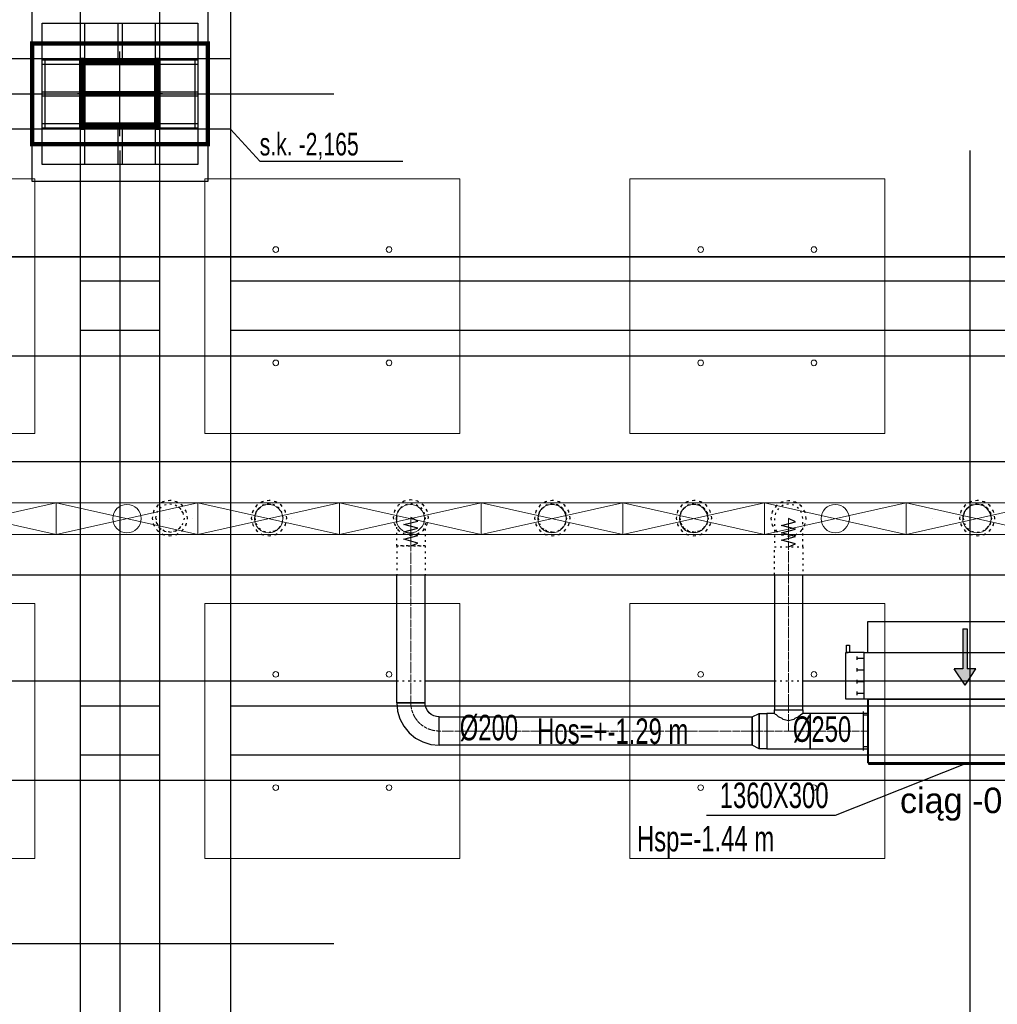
# Model space of a CAD drawing. Header units: centimetres. Extents: x -228435 to 46820, y -89367 to 152985.
# Tile 28 of 252: x -47247 to -40346, y 10570 to 17524. Entities that reach past the tile are written whole.
import ezdxf
from ezdxf.enums import TextEntityAlignment as Align

# ---------------------------------------------------------------- set-up
doc = ezdxf.new("R2010")
doc.units = ezdxf.units.CM
doc.header["$LTSCALE"] = 50
for name, pattern in [('01-103-Went PP_poziom-0_5$0$DASHDOT', [25.4, 12.7, -6.35, 0, -6.35]), ('CADVENT_CENTERLINE', [9.9, 7.4, -1, 0.5, -1]), ('CADVENT_HIDDEN', [0.8, 0.25, -0.55]), ('Kondygnacja  -0_5$0$HIDDEN', [9.525, 6.35, -3.175]), ('Kondygnacja  -0_5$0$HIDDEN2', [4.7625, 3.175, -1.5875]), ('Osie rzutów$0$DASHDOT2', [12.7, 6.35, -3.175, 0, -3.175])]:
    doc.linetypes.add(name, pattern=pattern)
for name, color, linetype in [('01-103-Went PP_poziom-0_5$0$L_Nawiew', 3, 'Continuous'), ('01-103-Went PP_poziom-0_5$0$L_oś symetrii', 7, 'Continuous'), ('bgde-nawiewEXP', 1, 'Continuous'), ('bgde-nawiewHIDDEN', 1, 'Continuous'), ('bgde-tekst', 7, 'Continuous'), ('bgde-wywiewSOL', 5, 'Continuous'), ('Kondygnacja  -0_5$0$ARCH_GK', 8, 'Continuous'), ('Kondygnacja  -0_5$0$ARCH_KONSTR_POWYŻEJ RZUTU', 8, 'Kondygnacja  -0_5$0$HIDDEN'), ('Kondygnacja  -0_5$0$ARCH_KONSTR_POWYŻEJ RZUTU_IST', 8, 'Kondygnacja  -0_5$0$HIDDEN2'), ('Kondygnacja  -0_5$0$ARCH_KONSTRUKCJA_NIEWIDOCZNA', 8, 'Continuous'), ('Kondygnacja  -0_5$0$ARCH_OKŁADZINA', 8, 'Continuous'), ('Kondygnacja  -0_5$0$ARCH_SŁUPY', 8, 'Continuous'), ('Osie rzutów$0$ARCH_INFO_OSIE_IST', 8, 'Osie rzutów$0$DASHDOT2'), ('Osie rzutów$0$ARCH_INFO_OSIE_OPISY_IST', 8, 'Continuous')]:
    doc.layers.add(name, color=color, linetype=linetype)
for name, color, linetype, lineweight in [('bgde-nawiewCEN', 7, 'Continuous', 13), ('bgde_AJ_specyfikacja', 2, 'Continuous', 30), ('bgde_nawiewnik', 11, 'Continuous', 5), ('SU Lampy kwadratowe  -05$0$ARCH_SUFITY_PODWIESZANE', 8, 'Continuous', 9)]:
    doc.layers.add(name, color=color, linetype=linetype, lineweight=lineweight)
doc.styles.add('Kondygnacja  -0_5$0$BIKTS', font='bikromsw.shx', dxfattribs={"width": 0.8})
pattern_1 = [(45, (-1133.3117, -3177.9858), (-0.6735192, 0.6735192), [])]

# ---------------------------------------------------------------- blocks, each defined once
blk = doc.blocks.new('Osie rzutów')
at = {"layer": 'Osie rzutów$0$ARCH_INFO_OSIE_IST', "ltscale": 10}
for p, q in [((7460, 12510), (7460, 4623.26)), ((8060, 12510), (8060, 4623.26)), ((7460, 6170), (7460, 6230)), ((4436.04, 6200), (15156.54, 6200)), ((7490, 6200), (7430, 6200)), ((4436.04, 5600), (15156.54, 5600))]:
    blk.add_line(p, q, dxfattribs=at)
blk = doc.blocks.new('SU Lampy kwadratowe  -05$0$moduł sufitu')
at = {"layer": 'SU Lampy kwadratowe  -05$0$ARCH_SUFITY_PODWIESZANE'}
for points in [[(60, -60), (240, -60), (240, -240), (60, -240)], [(360, -60), (540, -60), (540, -240), (360, -240)], [(60, -360), (240, -360), (240, -540), (60, -540)], [(360, -360), (540, -360), (540, -540), (360, -540)]]:
    blk.add_lwpolyline(points, close=True, dxfattribs=at)
for centre in [(110, -110), (190, -110), (410, -110), (490, -110), (110, -190), (190, -190), (410, -190), (490, -190), (110, -410), (190, -410), (410, -410), (490, -410), (110, -490), (190, -490), (410, -490), (490, -490)]:
    blk.add_circle(centre, 2, dxfattribs=at)
blk = doc.blocks.new('SU Lampy kwadratowe  -05')
at = {"layer": 'SU Lampy kwadratowe  -05$0$ARCH_SUFITY_PODWIESZANE'}
for points in [[(7520, 6140), (7700, 6140), (7700, 5960), (7520, 5960)], [(7820, 6140), (8000, 6140), (8000, 5960), (7820, 5960)], [(7520, 5840), (7700, 5840), (7700, 5660), (7520, 5660)], [(7820, 5840), (8000, 5840), (8000, 5660), (7820, 5660)]]:
    blk.add_lwpolyline(points, close=True, dxfattribs=at)
for centre in [(7570, 6090), (7650, 6090), (7870, 6090), (7950, 6090), (7570, 6010), (7650, 6010), (7870, 6010), (7950, 6010), (7570, 5790), (7650, 5790), (7870, 5790), (7950, 5790), (7570, 5710), (7650, 5710), (7870, 5710), (7950, 5710)]:
    blk.add_circle(centre, 2, dxfattribs=at)
blk.add_blockref('SU Lampy kwadratowe  -05$0$moduł sufitu', (6860, 6200), dxfattribs=at)
blk = doc.blocks.new('Kondygnacja  -0_5$0$słup_prostokąt')
at = {"layer": 'Kondygnacja  -0_5$0$ARCH_SŁUPY', "lineweight": 40}
h = blk.add_hatch(dxfattribs=at)
h.set_pattern_fill('ANSI31', color=256, scale=0.3, style=0)
h.set_pattern_definition(pattern_1)
h.paths.add_polyline_path([(36, 34), (39, 34), (39, 84), (36, 84)])
h = blk.add_hatch(dxfattribs=at)
h.set_pattern_fill('ANSI31', color=256, scale=0.3, style=0)
h.set_pattern_definition(pattern_1)
h.paths.add_polyline_path([(89, 34), (92, 34), (92, 84), (89, 84)])
h = blk.add_hatch(dxfattribs=at)
h.set_pattern_fill('ANSI31', color=256, scale=0.3, style=0)
h.set_pattern_definition(pattern_1)
h.paths.add_polyline_path([(89, 80), (89, 83), (39, 83), (39, 80)])
h = blk.add_hatch(dxfattribs=at)
h.set_pattern_fill('ANSI31', color=256, scale=0.3, style=0)
h.set_pattern_definition(pattern_1)
h.paths.add_polyline_path([(89, 57.5), (89, 60.5), (39, 60.5), (39, 57.5)])
h = blk.add_hatch(dxfattribs=at)
h.set_pattern_fill('ANSI31', color=256, scale=0.3, style=0)
h.set_pattern_definition(pattern_1)
h.paths.add_polyline_path([(89, 35), (89, 38), (39, 38), (39, 35)])
at = {"layer": 'Kondygnacja  -0_5$0$ARCH_KONSTRUKCJA_NIEWIDOCZNA'}
blk.add_lwpolyline([(119, 109), (119, 9), (9, 9), (9, 109)], close=True, dxfattribs=at)
for points in [[(36, 109), (36, 84)], [(39, 109), (39, 84)], [(62.5, 109), (62.5, 83)], [(65.5, 109), (65.5, 83)], [(89, 109), (89, 84)], [(92, 109), (92, 84)], [(9, 83), (36, 83)], [(9, 80), (36, 80)], [(92, 83), (119, 83)], [(92, 80), (119, 80)], [(9, 60.5), (36, 60.5)], [(9, 57.5), (36, 57.5)], [(92, 60.5), (119, 60.5)], [(92, 57.5), (119, 57.5)], [(9, 38), (36, 38)], [(9, 35), (36, 35)], [(62.5, 35), (62.5, 9)], [(65.49, 35), (65.49, 9)], [(92, 38), (119, 38)], [(92, 35), (119, 35)], [(36, 34), (36, 9)], [(39, 34), (39, 9)], [(89, 34), (89, 9)], [(92, 34), (92, 9)]]:
    blk.add_lwpolyline(points, dxfattribs=at)
at = {"layer": 'Kondygnacja  -0_5$0$ARCH_OKŁADZINA'}
blk.add_lwpolyline([(2, 121), (126, 121), (126, -3), (2, -3)], close=True, dxfattribs=at)
at = {"layer": 'Kondygnacja  -0_5$0$ARCH_SŁUPY', "lineweight": 40}
for p, q in [((39, 60.5), (89, 60.5)), ((89, 57.5), (39, 57.5))]:
    blk.add_line(p, q, dxfattribs=at)
at = {"layer": 'Kondygnacja  -0_5$0$ARCH_SŁUPY', "lineweight": 30, "const_width": 3}
blk.add_lwpolyline([(2, 94.5), (126, 94.5), (126, 23.5), (2, 23.5)], close=True, dxfattribs=at)
at = {"layer": 'Kondygnacja  -0_5$0$ARCH_SŁUPY', "lineweight": 40}
for points in [[(36, 84), (39, 84), (39, 34), (36, 34)], [(89, 84), (92, 84), (92, 34), (89, 34)]]:
    blk.add_lwpolyline(points, close=True, dxfattribs=at)
for points in [[(89, 83), (39, 83)], [(39, 80), (89, 80)], [(89, 38), (39, 38)], [(39, 35), (89, 35)]]:
    blk.add_lwpolyline(points, dxfattribs=at)
blk = doc.blocks.new('Kondygnacja  -0_5$0$konstrukcja istniejąca -0.5')
at = {"layer": 'Kondygnacja  -0_5$0$ARCH_KONSTR_POWYŻEJ RZUTU_IST', "ltscale": 10}
for p, q in [((7432, 7375), (7432, 6225)), ((7432, 6175), (7432, 5025))]:
    blk.add_line(p, q, dxfattribs=at)
for points in [[(7488, 7375), (7488, 6225)], [(7538, 7375), (7538, 6225)], [(7538, 6175), (7382, 6175), (7382, 6225), (7538, 6225), (7538, 6175)], [(7488, 6175), (7488, 5025)], [(7538, 6175), (7538, 5025)], [(7432, 6067.89), (7488, 6067.89)], [(7538, 6067.89), (8582, 6067.89)], [(7488, 6032.89), (7432, 6032.89)], [(8582, 6032.89), (7538, 6032.89)], [(7432, 5767.89), (7488, 5767.89)], [(7538, 5767.89), (8582, 5767.89)], [(7488, 5732.89), (7432, 5732.89)], [(8582, 5732.89), (7538, 5732.89)]]:
    blk.add_lwpolyline(points, dxfattribs=at)
at = {"layer": 'Kondygnacja  -0_5$0$ARCH_KONSTR_POWYŻEJ RZUTU_IST', "ltscale": 10, "elevation": 0}
for points in [[(7407, 6225), (7407, 6175)], [(7513, 6225), (7513, 6175)]]:
    blk.add_lwpolyline(points, dxfattribs=at)
at = {"layer": 'Kondygnacja  -0_5$0$ARCH_KONSTR_POWYŻEJ RZUTU_IST'}
blk.add_lwpolyline([(7538, 6175), (7558.68, 6152.53), (7659.84, 6152.53)], dxfattribs=at)
at = {"layer": 'Kondygnacja  -0_5$0$ARCH_KONSTR_POWYŻEJ RZUTU_IST', "style": 'Kondygnacja  -0_5$0$BIKTS', "width": 0.7}
blk.add_text('s.k. -2,165', height=16, dxfattribs=at).set_placement((7558.68, 6156.46))
blk = doc.blocks.new('*a405')
at = {"layer": 'bgde-tekst'}
blk.add_line((0, 0), (911, 0), dxfattribs=at)
blk = doc.blocks.new('*U508')
at = {"layer": '01-103-Went PP_poziom-0_5$0$L_oś symetrii', "linetype": '01-103-Went PP_poziom-0_5$0$DASHDOT', "lineweight": -3}
blk.add_line((0, 0, 0), (0, 0), dxfattribs=at)
blk = doc.blocks.new('A$C066D7839')
at = {"layer": 'bgde_nawiewnik'}
for p, q in [((-50, -11.15), (-50, 11.15)), ((-50, 11.15), (50, 11.15)), ((-50, -11.15), (50, 11.15)), ((50, -11.15), (-50, 11.15)), ((50, 11.15), (50, -11.15)), ((50, -11.15), (-50, -11.15))]:
    blk.add_line(p, q, dxfattribs=at)
blk.add_circle((0, 0), 10, dxfattribs=at)
blk = doc.blocks.new('*U502')
at = {"layer": '01-103-Went PP_poziom-0_5$0$L_oś symetrii', "linetype": '01-103-Went PP_poziom-0_5$0$DASHDOT', "lineweight": -3}
blk.add_line((0, 0, 0), (0, 0), dxfattribs=at)
blk = doc.blocks.new('A$C5B3E7367')
at = {"layer": '01-103-Went PP_poziom-0_5$0$L_Nawiew'}
h = blk.add_hatch(color=256, dxfattribs=at)
h.paths.add_polyline_path([(215, 704), (215, 674), (331.7, 674), (331.7, 612.1), (445.9, 689), (331.7, 765.9), (331.7, 704)])
h.paths.add_polyline_path([(48.3, 704), (48.3, 674), (215, 674), (215, 704)])
for p, q in [((215, 1400), (215, 1530)), ((545, 1530), (215, 1530)), ((215, 1530), (215, 1515)), ((545, 1400), (545, 1530)), ((215, 1525), (165, 1525)), ((165, 1525), (165, 1505)), ((165, 1505), (215, 1505)), ((545, 1400), (215, 1400)), ((215, 1400), (215, 1378)), ((243.8, 1452), (268.8, 1452)), ((256.2, 1452), (256.2, 1400)), ((326.2, 1452), (351.2, 1452)), ((338.8, 1452), (338.8, 1400)), ((408.8, 1452), (433.8, 1452)), ((421.2, 1452), (421.2, 1400)), ((491.2, 1452), (516.2, 1452)), ((503.8, 1452), (503.8, 1400)), ((545, 0), (545, 1400)), ((0, 1378), (215, 1378)), ((0, 0), (0, 1378)), ((215, 1378), (215, 0)), ((445.9, 689), (331.7, 765.9)), ((331.7, 704), (331.7, 765.9)), ((48.3, 704), (331.7, 704)), ((48.3, 704), (48.3, 674)), ((48.3, 674), (331.7, 674)), ((445.9, 689), (331.7, 612.1)), ((331.7, 612.1), (331.7, 674)), ((215, 0), (0, 0)), ((215, 0), (545, 0))]:
    blk.add_line(p, q, dxfattribs=at)
blk = doc.blocks.new('A$C53CA46B8')
at = {"layer": 'bgde-wywiewSOL'}
for p, q in [((112.9, 511.1), (-162.1, 511.1)), ((-137.1, 481.1), (-137.1, 511.1)), ((87.9, 481.1), (87.9, 511.1)), ((200.4, 481.1), (-249.6, 481.1)), ((-249.6, 481.1), (-249.6, -878.9)), ((200.4, 481.1), (200.4, -878.9)), ((200.4, -878.9), (-249.6, -878.9)), ((-137.1, -878.9), (-137.1, -908.9)), ((87.9, -878.9), (87.9, -908.9)), ((112.9, -908.9), (-162.1, -908.9))]:
    blk.add_line(p, q, dxfattribs=at)
at = {"layer": '01-103-Went PP_poziom-0_5$0$L_Nawiew'}
blk.add_blockref('A$C5B3E7367', (-794.6, -893.9), dxfattribs=at)

msp = doc.modelspace()

# ---------------------------------------------------------------- linework, layer by layer
at = {"layer": '01-103-Went PP_poziom-0_5$0$L_Nawiew'}
msp.add_line((-40804.39, 14003.947, 1005), (-40804.39, 14003.947, 1920), dxfattribs=at)
at = {"layer": 'bgde-nawiewCEN', "linetype": 'CADVENT_CENTERLINE', "ltscale": 0.06}
for p, q in [((-44486.025, 14007.562), (-44486.025, 14007.088)), ((-44486.025, 14007.088), (-44486.025, 14005.962)), ((-44486.025, 14005.962), (-44486.025, 14003.77)), ((-44486.025, 14003.77), (-44486.025, 14000.155)), ((-44486.025, 14000.155), (-44486.025, 13994.762)), ((-44486.025, 13994.762), (-44486.025, 13987.237)), ((-44486.025, 13987.237), (-44486.025, 13977.222)), ((-44486.025, 13977.222), (-44486.025, 13964.362)), ((-41819.435, 14001.581), (-41819.435, 14001.107)), ((-41819.435, 14001.107), (-41819.435, 13999.981)), ((-41819.435, 13999.981), (-41819.435, 13997.789)), ((-41819.435, 13997.789), (-41819.435, 13994.174)), ((-41819.435, 13994.174), (-41819.435, 13988.781)), ((-41819.435, 13988.781), (-41819.435, 13981.255)), ((-41819.435, 13981.255), (-41819.435, 13971.24)), ((-44486.025, 13964.362), (-44486.025, 13948.303)), ((-44486.025, 13948.303), (-44486.025, 13928.688)), ((-44486.025, 13928.688), (-44486.025, 13905.162)), ((-41819.435, 13971.24), (-41819.435, 13958.381)), ((-41819.435, 13958.381), (-41819.435, 13942.322)), ((-41819.435, 13942.322), (-41819.435, 13922.707)), ((-41819.435, 13922.707), (-41819.435, 13899.181)), ((-44486.025, 13905.162), (-44486.025, 13877.37)), ((-44486.025, 13877.37), (-44486.025, 13826.259)), ((-41819.435, 13899.181), (-41819.435, 13871.389)), ((-41819.435, 13871.389), (-41819.435, 13820.277)), ((-44486.025, 13826.259), (-44486.025, 13807.562)), ((-44486.025, 12699.847), (-44486.025, 13807.562)), ((-41819.435, 13820.277), (-41819.435, 13801.581)), ((-41819.435, 12649.847), (-41819.435, 13801.581)), ((-41819.435, 12649.847), (-41819.435, 12499.847)), ((-42075.435, 12499.847), (-44286.025, 12499.847)), ((-41972.435, 12499.847), (-42075.435, 12499.847)), ((-41972.435, 12499.847), (-41819.435, 12499.847)), ((-41819.435, 12499.847), (-41666.435, 12499.847)), ((-41666.435, 12499.847), (-41260.054, 12499.847)), ((-41256.054, 12499.847), (-41260.054, 12499.847))]:
    msp.add_line(p, q, dxfattribs=at)
at = {"layer": 'bgde-nawiewCEN', "linetype": 'CADVENT_CENTERLINE', "ltscale": 0.06, "extrusion": (0, 0, -1)}
msp.add_arc((44286.025, 12699.847), 200, 270, 0, dxfattribs=at)
at = {"layer": 'bgde-nawiewEXP', "linetype": 'Continuous'}
for points in [[(-53927.061, 15850.001), (-25343.414, 15850.001), (-25343.414, 15150.001), (-25162.341, 15165.373), (-25012.266, 15210.898), (-24873.956, 15284.826), (-24752.726, 15384.317), (-24653.235, 15505.547), (-24579.307, 15643.857), (-24533.782, 15793.932), (-24518.41, 15974.997), (-25218.41, 15975.004), (-25220.331, 15930.495), (-25226.022, 15911.735), (-25235.264, 15894.446), (-25247.7, 15879.292), (-25262.855, 15866.855), (-25280.144, 15857.613), (-25298.904, 15851.922), (-25343.414, 15850.001)], [(-53927.061, 15150.001), (-25343.414, 15150.001), (-25343.414, 15850.001), (-53927.061, 15850.001)], [(-54602.061, 14403.947), (-12174.813, 14403.947), (-12174.813, 13603.947), (-12164.813, 13603.947), (-12164.813, 14403.947), (-12174.813, 14403.947), (-12174.813, 13603.947)], [(-54602.061, 13603.947), (-12174.813, 13603.947)], [(-44586.025, 12699.848), (-44386.025, 12699.848), (-44386.025, 13603.947)], [(-44586.025, 12699.848), (-44586.024, 13603.947)], [(-41919.435, 13603.947), (-41919.435, 12649.848), (-41719.435, 12649.848), (-41719.435, 13603.947)], [(-48104.212, 12853.743), (-44586.025, 12853.743)], [(-44386.025, 12853.743), (-41919.435, 12853.743)], [(-41719.435, 12853.743), (-39699.054, 12853.743)], [(-41919.435, 12624.847), (-41919.435, 12649.847), (-41719.435, 12649.847), (-41719.435, 12624.847)], [(-41260.054, 12374.847), (-41260.054, 12624.847), (-41256.054, 12624.847)], [(-41260.054, 12374.847), (-41256.054, 12374.847)], [(-48104.212, 12153.743), (-21795.878, 12153.743)]]:
    msp.add_lwpolyline(points, dxfattribs=at)
for points in [[(-44586.025, 12699.847), (-44580.26, 12641.32), (-44563.188, 12585.042), (-44535.465, 12533.176), (-44498.157, 12487.715), (-44452.696, 12450.407), (-44400.83, 12422.684), (-44344.552, 12405.612), (-44286.025, 12399.847), (-44286.025, 12599.847), (-44305.534, 12601.769), (-44324.293, 12607.459), (-44341.582, 12616.7), (-44356.735, 12629.137), (-44369.171, 12644.29), (-44378.412, 12661.579), (-44384.103, 12680.338), (-44386.025, 12699.847), (-44578.412, 12699.847)], [(-41256.054, 12264.847), (-39896.054, 12264.847), (-39896.054, 12274.847), (-41256.054, 12274.847), (-41256.054, 12724.847), (-39896.054, 12724.847), (-39896.054, 12274.847), (-41256.054, 12274.847)], [(-44286.024, 12399.847), (-44286.024, 12599.847), (-42075.435, 12599.847), (-42075.435, 12399.847)], [(-42075.435, 12399.847), (-42075.435, 12599.847), (-42027.278, 12624.847), (-42027.278, 12374.847)], [(-42027.278, 12374.847), (-42027.278, 12624.847), (-41972.435, 12624.847), (-41972.435, 12374.847)], [(-41972.435, 12374.847), (-41666.435, 12374.847), (-41666.435, 12624.847), (-41719.435, 12624.847), (-41727.047, 12617.235), (-41733.44, 12615.332), (-41748.724, 12600.048), (-41775.181, 12588.236), (-41781.167, 12582.25), (-41819.435, 12570.858), (-41857.703, 12582.25), (-41863.689, 12588.236), (-41890.146, 12600.048), (-41905.43, 12615.332), (-41911.823, 12617.235), (-41919.435, 12624.847), (-41972.435, 12624.847), (-41972.435, 12384.363)], [(-41666.435, 12374.847), (-41260.054, 12374.847), (-41260.054, 12624.847), (-41666.435, 12624.847), (-41666.435, 12384.363)]]:
    msp.add_lwpolyline(points, close=True, dxfattribs=at)
at = {"layer": 'bgde-nawiewHIDDEN', "linetype": 'CADVENT_HIDDEN'}
for points in [[(-46312.264, 14003.947), (-46302.749, 13956.112), (-46275.652, 13915.559), (-46235.099, 13888.462), (-46187.264, 13878.947), (-46139.428, 13888.462), (-46098.875, 13915.559), (-46071.779, 13956.112), (-46062.264, 14003.947), (-46071.779, 14051.782), (-46098.875, 14092.335), (-46139.428, 14119.432), (-46187.264, 14128.947), (-46235.099, 14119.432), (-46275.652, 14092.335), (-46302.749, 14051.782)], [(-46312.264, 14003.947), (-46302.749, 13956.112), (-46275.652, 13915.559), (-46235.099, 13888.462), (-46187.264, 13878.947), (-46139.428, 13888.462), (-46098.875, 13915.559), (-46071.779, 13956.112), (-46062.264, 14003.947), (-46071.779, 14051.782), (-46098.875, 14092.335), (-46139.428, 14119.432), (-46187.264, 14128.947), (-46235.099, 14119.432), (-46275.652, 14092.335), (-46302.749, 14051.782)], [(-45612.264, 14003.947), (-45602.749, 13956.112), (-45575.652, 13915.559), (-45535.099, 13888.462), (-45487.264, 13878.947), (-45439.428, 13888.462), (-45398.875, 13915.559), (-45371.779, 13956.112), (-45362.264, 14003.947), (-45371.779, 14051.782), (-45398.875, 14092.335), (-45439.428, 14119.432), (-45487.264, 14128.947), (-45535.099, 14119.432), (-45575.652, 14092.335), (-45602.749, 14051.782)], [(-45612.264, 14003.947), (-45602.749, 13956.112), (-45575.652, 13915.559), (-45535.099, 13888.462), (-45487.264, 13878.947), (-45439.428, 13888.462), (-45398.875, 13915.559), (-45371.779, 13956.112), (-45362.264, 14003.947), (-45371.779, 14051.782), (-45398.875, 14092.335), (-45439.428, 14119.432), (-45487.264, 14128.947), (-45535.099, 14119.432), (-45575.652, 14092.335), (-45602.749, 14051.782)], [(-44611.025, 14007.562), (-44601.509, 13959.727), (-44574.413, 13919.174), (-44533.86, 13892.077), (-44486.025, 13882.562), (-44438.189, 13892.077), (-44397.636, 13919.174), (-44370.54, 13959.727), (-44361.025, 14007.562), (-44370.54, 14055.398), (-44397.636, 14095.951), (-44438.189, 14123.047), (-44486.025, 14132.562), (-44533.86, 14123.047), (-44574.413, 14095.951), (-44601.509, 14055.398)], [(-44611.025, 14007.562), (-44601.509, 13959.727), (-44574.413, 13919.174), (-44533.86, 13892.077), (-44486.025, 13882.562), (-44438.189, 13892.077), (-44397.636, 13919.174), (-44370.54, 13959.727), (-44361.025, 14007.562), (-44370.54, 14055.398), (-44397.636, 14095.951), (-44438.189, 14123.047), (-44486.025, 14132.562), (-44533.86, 14123.047), (-44574.413, 14095.951), (-44601.509, 14055.398)], [(-43612.264, 14003.947), (-43602.749, 13956.112), (-43575.652, 13915.559), (-43535.099, 13888.462), (-43487.264, 13878.947), (-43439.428, 13888.462), (-43398.875, 13915.559), (-43371.779, 13956.112), (-43362.264, 14003.947), (-43371.779, 14051.782), (-43398.875, 14092.335), (-43439.428, 14119.432), (-43487.264, 14128.947), (-43535.099, 14119.432), (-43575.652, 14092.335), (-43602.749, 14051.782)], [(-43612.264, 14003.947), (-43602.749, 13956.112), (-43575.652, 13915.559), (-43535.099, 13888.462), (-43487.264, 13878.947), (-43439.428, 13888.462), (-43398.875, 13915.559), (-43371.779, 13956.112), (-43362.264, 14003.947), (-43371.779, 14051.782), (-43398.875, 14092.335), (-43439.428, 14119.432), (-43487.264, 14128.947), (-43535.099, 14119.432), (-43575.652, 14092.335), (-43602.749, 14051.782)], [(-42612.264, 14003.947), (-42602.749, 13956.112), (-42575.652, 13915.559), (-42535.099, 13888.462), (-42487.264, 13878.947), (-42439.428, 13888.462), (-42398.875, 13915.559), (-42371.779, 13956.112), (-42362.264, 14003.947), (-42371.779, 14051.782), (-42398.875, 14092.335), (-42439.428, 14119.432), (-42487.264, 14128.947), (-42535.099, 14119.432), (-42575.652, 14092.335), (-42602.749, 14051.782)], [(-42612.264, 14003.947), (-42602.749, 13956.112), (-42575.652, 13915.559), (-42535.099, 13888.462), (-42487.264, 13878.947), (-42439.428, 13888.462), (-42398.875, 13915.559), (-42371.779, 13956.112), (-42362.264, 14003.947), (-42371.779, 14051.782), (-42398.875, 14092.335), (-42439.428, 14119.432), (-42487.264, 14128.947), (-42535.099, 14119.432), (-42575.652, 14092.335), (-42602.749, 14051.782)], [(-41944.435, 14001.581), (-41934.92, 13953.746), (-41907.823, 13913.193), (-41867.27, 13886.096), (-41819.435, 13876.581), (-41771.6, 13886.096), (-41731.047, 13913.193), (-41703.95, 13953.746), (-41694.435, 14001.581), (-41703.95, 14049.417), (-41731.047, 14089.969), (-41771.6, 14117.066), (-41819.435, 14126.581), (-41867.27, 14117.066), (-41907.823, 14089.969), (-41934.92, 14049.417)], [(-41944.435, 14001.581), (-41934.92, 13953.746), (-41907.823, 13913.193), (-41867.27, 13886.096), (-41819.435, 13876.581), (-41771.6, 13886.096), (-41731.047, 13913.193), (-41703.95, 13953.746), (-41694.435, 14001.581), (-41703.95, 14049.417), (-41731.047, 14089.969), (-41771.6, 14117.066), (-41819.435, 14126.581), (-41867.27, 14117.066), (-41907.823, 14089.969), (-41934.92, 14049.417)], [(-40612.264, 14003.947), (-40602.749, 13956.112), (-40575.652, 13915.559), (-40535.099, 13888.462), (-40487.264, 13878.947), (-40439.428, 13888.462), (-40398.875, 13915.559), (-40371.779, 13956.112), (-40362.264, 14003.947), (-40371.779, 14051.782), (-40398.875, 14092.335), (-40439.428, 14119.432), (-40487.264, 14128.947), (-40535.099, 14119.432), (-40575.652, 14092.335), (-40602.749, 14051.782)], [(-40612.264, 14003.947), (-40602.749, 13956.112), (-40575.652, 13915.559), (-40535.099, 13888.462), (-40487.264, 13878.947), (-40439.428, 13888.462), (-40398.875, 13915.559), (-40371.779, 13956.112), (-40362.264, 14003.947), (-40371.779, 14051.782), (-40398.875, 14092.335), (-40439.428, 14119.432), (-40487.264, 14128.947), (-40535.099, 14119.432), (-40575.652, 14092.335), (-40602.749, 14051.782)], [(-46287.264, 14003.947), (-46279.652, 14042.215), (-46257.974, 14074.658), (-46225.532, 14096.335), (-46187.264, 14103.947), (-46148.995, 14096.335), (-46116.553, 14074.658), (-46094.876, 14042.215), (-46087.264, 14003.947), (-46094.876, 13965.679), (-46116.553, 13933.236), (-46148.995, 13911.559), (-46187.264, 13903.947), (-46225.532, 13911.559), (-46257.974, 13933.236), (-46279.652, 13965.679)], [(-45587.264, 14003.947), (-45579.652, 13965.679), (-45557.974, 13933.236), (-45525.532, 13911.559), (-45487.264, 13903.947), (-45448.995, 13911.559), (-45416.553, 13933.236), (-45394.876, 13965.679), (-45387.264, 14003.947), (-45394.876, 14042.215), (-45416.553, 14074.658), (-45448.995, 14096.335), (-45487.264, 14103.947), (-45525.532, 14096.335), (-45557.974, 14074.658), (-45579.652, 14042.215)], [(-44586.025, 13994.762), (-44586.025, 14007.562), (-44578.412, 14045.831), (-44556.735, 14078.273), (-44524.293, 14099.95), (-44486.025, 14107.562), (-44447.756, 14099.95), (-44415.314, 14078.273), (-44393.637, 14045.831), (-44386.025, 14007.562), (-44386.025, 13807.562), (-44586.025, 13807.562), (-44586.025, 13987.237)], [(-43587.264, 14003.947), (-43579.652, 13965.679), (-43557.974, 13933.236), (-43525.532, 13911.559), (-43487.264, 13903.947), (-43448.995, 13911.559), (-43416.553, 13933.236), (-43394.876, 13965.679), (-43387.264, 14003.947), (-43394.876, 14042.215), (-43416.553, 14074.658), (-43448.995, 14096.335), (-43487.264, 14103.947), (-43525.532, 14096.335), (-43557.974, 14074.658), (-43579.652, 14042.215)], [(-42587.264, 14003.947), (-42579.652, 13965.679), (-42557.974, 13933.236), (-42525.532, 13911.559), (-42487.264, 13903.947), (-42448.995, 13911.559), (-42416.553, 13933.236), (-42394.876, 13965.679), (-42387.264, 14003.947), (-42394.876, 14042.215), (-42416.553, 14074.658), (-42448.995, 14096.335), (-42487.264, 14103.947), (-42525.532, 14096.335), (-42557.974, 14074.658), (-42579.652, 14042.215)], [(-42587.264, 14003.947), (-42579.652, 14042.215), (-42557.974, 14074.658), (-42525.532, 14096.335), (-42487.264, 14103.947), (-42448.995, 14096.335), (-42416.553, 14074.658), (-42394.876, 14042.215), (-42387.264, 14003.947), (-42394.876, 13965.679), (-42416.553, 13933.236), (-42448.995, 13911.559), (-42487.264, 13903.947), (-42525.532, 13911.559), (-42557.974, 13933.236), (-42579.652, 13965.679)], [(-41919.435, 14001.581), (-41919.435, 13801.581), (-41719.435, 13801.581), (-41719.435, 14001.581), (-41727.047, 14039.849), (-41748.724, 14072.292), (-41781.167, 14093.969), (-41819.435, 14101.581), (-41857.703, 14093.969), (-41890.146, 14072.292), (-41911.823, 14039.849)], [(-40587.264, 14003.947), (-40579.652, 13965.679), (-40557.974, 13933.236), (-40525.532, 13911.559), (-40487.264, 13903.947), (-40448.995, 13911.559), (-40416.553, 13933.236), (-40394.876, 13965.679), (-40387.264, 14003.947), (-40394.876, 14042.215), (-40416.553, 14074.658), (-40448.995, 14096.335), (-40487.264, 14103.947), (-40525.532, 14096.335), (-40557.974, 14074.658), (-40579.652, 14042.215)]]:
    msp.add_lwpolyline(points, close=True, dxfattribs=at)
for points in [[(-46287.264, 14003.947), (-46279.652, 14042.215), (-46257.974, 14074.658), (-46225.532, 14096.335), (-46187.264, 14103.947), (-46148.995, 14096.335), (-46116.553, 14074.658)], [(-46116.553, 14074.658), (-46148.995, 14096.335)], [(-46116.553, 14074.658), (-46094.876, 14042.215)], [(-46094.876, 14042.215), (-46116.553, 14074.658)], [(-45587.264, 14003.947), (-45579.652, 14042.215), (-45557.974, 14074.658), (-45525.532, 14096.335), (-45487.264, 14103.947), (-45448.995, 14096.335)], [(-45448.995, 13911.559), (-45416.553, 13933.236), (-45394.876, 13965.679), (-45387.264, 14003.947), (-45394.876, 14042.215), (-45416.553, 14074.658), (-45448.995, 14096.335), (-45487.264, 14103.947)], [(-43587.264, 14003.947), (-43579.652, 14042.215), (-43557.974, 14074.658), (-43525.532, 14096.335)], [(-43525.532, 14096.335), (-43557.974, 14074.658)], [(-43525.532, 14096.335), (-43487.264, 14103.947)], [(-43487.264, 14103.947), (-43525.532, 14096.335)], [(-43487.264, 14103.947), (-43448.995, 14096.335), (-43416.553, 14074.658)], [(-43416.553, 14074.658), (-43448.995, 14096.335)], [(-43416.553, 14074.658), (-43394.876, 14042.215)], [(-43394.876, 14042.215), (-43416.553, 14074.658)], [(-40587.264, 14003.947), (-40579.652, 14042.215), (-40557.974, 14074.658), (-40525.532, 14096.335), (-40487.264, 14103.947), (-40448.995, 14096.335), (-40416.553, 14074.658), (-40394.876, 14042.215), (-40387.264, 14003.947), (-40394.876, 13965.679), (-40416.553, 13933.236)], [(-40416.553, 14074.658), (-40448.995, 14096.335)], [(-46287.264, 14003.947), (-46279.652, 13965.679), (-46257.974, 13933.236), (-46225.532, 13911.559), (-46187.264, 13903.947), (-46148.995, 13911.559), (-46116.553, 13933.236)], [(-46094.876, 14042.215), (-46087.264, 14003.947), (-46094.876, 13965.679), (-46116.553, 13933.236)], [(-45587.264, 14003.947), (-45579.652, 13965.679), (-45557.974, 13933.236), (-45525.532, 13911.559), (-45487.264, 13903.947), (-45448.995, 13911.559)], [(-43587.264, 14003.947), (-43579.652, 13965.679), (-43557.974, 13933.236), (-43525.532, 13911.559)], [(-43394.876, 14042.215), (-43387.264, 14003.947), (-43394.876, 13965.679), (-43416.553, 13933.236)], [(-40587.264, 14003.947), (-40579.652, 13965.679), (-40557.974, 13933.236), (-40525.532, 13911.559), (-40487.264, 13903.947), (-40448.995, 13911.559), (-40416.553, 13933.236)], [(-46116.553, 13933.236), (-46148.995, 13911.559)], [(-46116.553, 13933.236), (-46094.876, 13965.679)], [(-45448.995, 13911.559), (-45487.264, 13903.947)], [(-43525.532, 13911.559), (-43557.974, 13933.236)], [(-43525.532, 13911.559), (-43487.264, 13903.947)], [(-43487.264, 13903.947), (-43525.532, 13911.559)], [(-43487.264, 13903.947), (-43448.995, 13911.559), (-43416.553, 13933.236)], [(-43416.553, 13933.236), (-43448.995, 13911.559)], [(-43416.553, 13933.236), (-43394.876, 13965.679)], [(-40416.553, 13933.236), (-40448.995, 13911.559)], [(-40416.553, 13933.236), (-40394.876, 13965.679)], [(-44586.025, 13807.562), (-44386.025, 13807.562), (-44386.025, 13603.947)], [(-44586.025, 13807.562), (-44586.024, 13603.947)], [(-41919.435, 13603.947), (-41919.435, 13801.581), (-41719.435, 13801.581), (-41719.435, 13603.947)], [(-44586.025, 12853.743), (-44386.025, 12853.743)], [(-41919.435, 12853.743), (-41719.435, 12853.743)], [(-41256.054, 12374.847), (-41256.054, 12624.847)]]:
    msp.add_lwpolyline(points, dxfattribs=at)
at = {"layer": 'bgde-nawiewHIDDEN'}
for points in [[(-46187.264, 14003.947), (-46187.264, 14003.947)], [(-45487.264, 14003.947), (-45487.264, 14003.947)], [(-44486.025, 13807.562), (-44436.025, 13827.658), (-44536.025, 13853.754), (-44436.025, 13879.786), (-44536.025, 13906.048), (-44436.025, 13932.119), (-44536.025, 13957.539), (-44436.025, 13982.562), (-44486.025, 14007.562)], [(-43487.264, 14003.947), (-43487.264, 14003.947)], [(-42487.264, 14003.947), (-42487.264, 14003.947)], [(-41819.435, 13801.581), (-41769.435, 13821.677), (-41869.435, 13847.773), (-41769.435, 13873.805), (-41869.435, 13900.066), (-41769.435, 13926.138), (-41869.435, 13951.558), (-41769.435, 13976.581), (-41819.435, 14001.581)], [(-40487.264, 14003.947), (-40487.264, 14003.947)]]:
    msp.add_lwpolyline(points, dxfattribs=at)
at = {"layer": 'bgde-tekst'}
msp.add_lwpolyline([(-41487.209, 11905.883), (-40576.054, 12267.233), (-40576.054, 12267.233)], dxfattribs=at)
at = {"layer": 'bgde-tekst', "elevation": 1920}
msp.add_lwpolyline([(-41487.209, 11905.883), (-40576.054, 12267.233), (-40576.054, 12267.233)], dxfattribs=at)
at = {"layer": 'Kondygnacja  -0_5$0$ARCH_GK', "linetype": 'Continuous', "lineweight": -3}
for p, q in [((-47160, 16950), (-47160, 17050)), ((-45920, 17050), (-45920, 16950))]:
    msp.add_line(p, q, dxfattribs=at)

# ---------------------------------------------------------------- block references
at = {"layer": '01-103-Went PP_poziom-0_5$0$L_Nawiew', "xscale": 10, "yscale": 10, "zscale": 10}
for p in [(-47490.04, 14000, 1978.088), (-46490.04, 14000, 1978.088), (-45490.04, 14000, 1978.088), (-44490.04, 14000, 1978.088), (-43490.04, 14000, 1978.088), (-42490.04, 14000, 1978.088), (-41490.04, 14000, 1978.088), (-40490.04, 14000, 1978.088)]:
    msp.add_blockref('A$C066D7839', p, dxfattribs=at)
at = {"layer": '01-103-Went PP_poziom-0_5$0$L_Nawiew', "extrusion": (0, -1, 2.22045e-16)}
for name, p in [('*U502', (-46029.425, 80.137, -14003.965)), ('*U502', (-45329.425, 80.137, -14003.965)), ('*U502', (-43329.425, 80.137, -14003.965)), ('*U502', (-42329.425, 80.137, -14003.965)), ('*U508', (-40540.057, 80.137, -14003.965))]:
    msp.add_blockref(name, p, dxfattribs=at)
at = {"layer": '01-103-Went PP_poziom-0_5$0$L_Nawiew', "xscale": -1, "rotation": 90}
msp.add_blockref('A$C53CA46B8', (-40778.65, 12475.799, 607.005), dxfattribs=at)
at = {"layer": 'bgde-tekst'}
for p in [(-42398.209, 11905.883), (-42398.209, 11905.883, 1920)]:
    msp.add_blockref('*a405', p, dxfattribs=at)
at = {"layer": 'Kondygnacja  -0_5$0$ARCH_KONSTR_POWYŻEJ RZUTU', "xscale": 10, "yscale": 10, "zscale": 10}
msp.add_blockref('Kondygnacja  -0_5$0$konstrukcja istniejąca -0.5', (-121140, -45000), dxfattribs=at)
at = {"layer": 'Kondygnacja  -0_5$0$ARCH_SŁUPY', "xscale": 10, "yscale": 10, "zscale": 10}
msp.add_blockref('Kondygnacja  -0_5$0$słup_prostokąt', (-47180, 16410), dxfattribs=at)
msp.add_blockref('Kondygnacja  -0_5$0$słup_prostokąt', (-47180, 16410), dxfattribs=at)
at = {"layer": 'Osie rzutów$0$ARCH_INFO_OSIE_OPISY_IST', "xscale": 10, "yscale": 10, "zscale": 10}
msp.add_blockref('Osie rzutów', (-121140, -45000), dxfattribs=at)
at = {"layer": 'SU Lampy kwadratowe  -05$0$ARCH_SUFITY_PODWIESZANE', "xscale": 10, "yscale": 10, "zscale": 10}
msp.add_blockref('SU Lampy kwadratowe  -05', (-121140, -45000), dxfattribs=at)

# ---------------------------------------------------------------- texts
at = {"layer": 'bgde-tekst', "width": 0.7}
for s, p in [('%%c200', (-44141.015, 12434.183, 630)), ('Hos=+-1.29 m ', (-43594.362, 12409.002, 1920)), ('%%c250', (-41789.333, 12423.344, 630)), ('Hsp=-1.44 m ', (-42890.003, 11650)), ('Hsp=-1.44 m ', (-42890.003, 11650, 1920))]:
    msp.add_text(s, height=180, dxfattribs=at).set_placement(p)
for p in [(-41537.209, 11955.883), (-41537.209, 11955.883, 1920)]:
    msp.add_text('1360X300', height=180, dxfattribs=at).set_placement(p, align=Align.RIGHT)
at = {"layer": 'bgde_AJ_specyfikacja', "insert": (-41032.825, 12100.017, 1920), "char_height": 180, "width": 1750.96649, "attachment_point": 1}
msp.add_mtext('ciąg -0,5-KK.3', dxfattribs=at)

doc.saveas('drawing.dxf')
